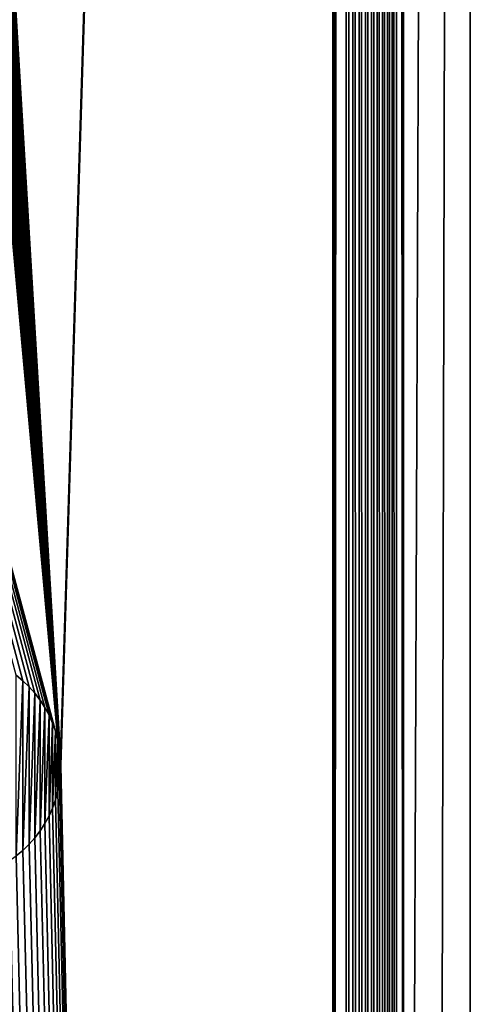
# Model space of a CAD drawing. Extents: x -260 to 260, y -882 to 882.
# Tile 115 of 234: x 238 to 260, y 133 to 183. Entities that reach past the tile are written whole.
import ezdxf

# ---------------------------------------------------------------- set-up
doc = ezdxf.new("R2010")
doc.units = 0
doc.header["$LTSCALE"] = 21.359881
for name, color, linetype in [('1', 7, 'CONTINUOUS'), ('2', 7, 'CONTINUOUS'), ('43', 7, 'CONTINUOUS'), ('56', 7, 'CONTINUOUS'), ('69', 7, 'CONTINUOUS'), ('70', 7, 'CONTINUOUS'), ('71', 7, 'CONTINUOUS')]:
    doc.layers.add(name, color=color, linetype=linetype)

msp = doc.modelspace()

# ---------------------------------------------------------------- linework, layer by layer
at = {"layer": '1', "color": 7, "linetype": 'CONTINUOUS'}
for points in [[(253.525, 812.5), (-253.525, 0), (253.525, 0), (253.525, 812.5)], [(-253.525, 0), (253.525, 812.5), (116.582, 650.819), (-253.525, 0)]]:
    msp.add_3dface(points, dxfattribs=at)
at = {"layer": '2', "color": 7, "linetype": 'CONTINUOUS'}
for points in [[(212.474, 600.801, -9), (260.487, 812.5, -9), (239.733, 145.44, -9), (212.474, 600.801, -9)], [(239.733, 145.44, -9), (260.487, 812.5, -9), (239.75, 145, -9), (239.733, 145.44, -9)], [(260.487, 812.5, -9), (260.487, -812.5, -9), (239.75, 145, -9), (260.487, 812.5, -9)], [(212.5, 600, -9), (212.474, 600.801, -9), (239.733, 145.44, -9), (212.5, 600, -9)], [(212.474, 599.199, -9), (212.5, 600, -9), (239.733, 145.44, -9), (212.474, 599.199, -9)], [(212.397, 598.402, -9), (212.474, 599.199, -9), (239.733, 145.44, -9), (212.397, 598.402, -9)], [(212.27, 597.611, -9), (212.397, 598.402, -9), (239.733, 145.44, -9), (212.27, 597.611, -9)], [(212.091, 596.83, -9), (212.27, 597.611, -9), (239.733, 145.44, -9), (212.091, 596.83, -9)], [(211.863, 596.061, -9), (212.091, 596.83, -9), (239.733, 145.44, -9), (211.863, 596.061, -9)], [(211.587, 595.309, -9), (211.863, 596.061, -9), (239.733, 145.44, -9), (211.587, 595.309, -9)], [(211.262, 594.576, -9), (211.587, 595.309, -9), (239.733, 145.44, -9), (211.262, 594.576, -9)], [(210.892, 593.866, -9), (211.262, 594.576, -9), (239.733, 145.44, -9), (210.892, 593.866, -9)], [(210.476, 593.181, -9), (210.892, 593.866, -9), (239.733, 145.44, -9), (210.476, 593.181, -9)], [(210.018, 592.524, -9), (210.476, 593.181, -9), (239.733, 145.44, -9), (210.018, 592.524, -9)], [(209.518, 591.897, -9), (210.018, 592.524, -9), (239.733, 145.44, -9), (209.518, 591.897, -9)], [(208.979, 591.304, -9), (209.518, 591.897, -9), (239.733, 145.44, -9), (208.979, 591.304, -9)], [(208.404, 590.747, -9), (208.979, 591.304, -9), (239.733, 145.44, -9), (208.404, 590.747, -9)], [(207.794, 590.227, -9), (208.404, 590.747, -9), (239.733, 145.44, -9), (207.794, 590.227, -9)], [(207.152, 589.748, -9), (207.794, 590.227, -9), (239.733, 145.44, -9), (207.152, 589.748, -9)], [(205.782, 588.918, -9), (206.48, 589.311, -9), (239.733, 145.44, -9), (205.782, 588.918, -9)], [(206.48, 589.311, -9), (207.152, 589.748, -9), (239.733, 145.44, -9), (206.48, 589.311, -9)], [(205.06, 588.57, -9), (205.782, 588.918, -9), (239.733, 145.44, -9), (205.06, 588.57, -9)], [(204.317, 588.269, -9), (205.06, 588.57, -9), (239.733, 145.44, -9), (204.317, 588.269, -9)], [(201.995, 587.66, -9), (202.782, 587.813, -9), (239.733, 145.44, -9), (201.995, 587.66, -9)], [(202.782, 587.813, -9), (203.557, 588.017, -9), (239.733, 145.44, -9), (202.782, 587.813, -9)], [(203.557, 588.017, -9), (204.317, 588.269, -9), (239.733, 145.44, -9), (203.557, 588.017, -9)], [(136.739, 529, -9), (199.599, 587.506, -9), (239.599, 146.31, -9), (136.739, 529, -9)], [(199.599, 587.506, -9), (200.401, 587.506, -9), (239.733, 145.44, -9), (199.599, 587.506, -9)], [(239.599, 146.31, -9), (199.599, 587.506, -9), (239.683, 145.878, -9), (239.599, 146.31, -9)], [(239.683, 145.878, -9), (199.599, 587.506, -9), (239.733, 145.44, -9), (239.683, 145.878, -9)], [(200.401, 587.506, -9), (201.2, 587.558, -9), (239.733, 145.44, -9), (200.401, 587.506, -9)], [(201.2, 587.558, -9), (201.995, 587.66, -9), (239.733, 145.44, -9), (201.2, 587.558, -9)], [(237.486, 149.573, -9), (136.739, 529, -9), (237.826, 149.293, -9), (237.486, 149.573, -9)], [(237.826, 149.293, -9), (136.739, 529, -9), (238.143, 148.987, -9), (237.826, 149.293, -9)], [(238.143, 148.987, -9), (136.739, 529, -9), (238.436, 148.658, -9), (238.143, 148.987, -9)], [(238.436, 148.658, -9), (136.739, 529, -9), (238.703, 148.308, -9), (238.436, 148.658, -9)], [(238.703, 148.308, -9), (136.739, 529, -9), (238.943, 147.938, -9), (238.703, 148.308, -9)], [(238.943, 147.938, -9), (136.739, 529, -9), (239.153, 147.551, -9), (238.943, 147.938, -9)], [(239.153, 147.551, -9), (136.739, 529, -9), (239.333, 147.149, -9), (239.153, 147.551, -9)], [(239.333, 147.149, -9), (136.739, 529, -9), (239.482, 146.735, -9), (239.333, 147.149, -9)], [(239.482, 146.735, -9), (136.739, 529, -9), (239.599, 146.31, -9), (239.482, 146.735, -9)], [(239.75, 145, -9), (260.487, -812.5, -9), (239.733, 144.56, -9), (239.75, 145, -9)], [(239.683, 144.122, -9), (260.487, -812.5, -9), (239.599, 143.69, -9), (239.683, 144.122, -9)], [(239.733, 144.56, -9), (260.487, -812.5, -9), (239.683, 144.122, -9), (239.733, 144.56, -9)], [(239.599, 143.69, -9), (260.487, -812.5, -9), (239.482, 143.265, -9), (239.599, 143.69, -9)], [(239.482, 143.265, -9), (260.487, -812.5, -9), (239.333, 142.851, -9), (239.482, 143.265, -9)], [(239.333, 142.851, -9), (260.487, -812.5, -9), (239.153, 142.449, -9), (239.333, 142.851, -9)], [(239.153, 142.449, -9), (260.487, -812.5, -9), (238.943, 142.062, -9), (239.153, 142.449, -9)], [(238.703, 141.692, -9), (260.487, -812.5, -9), (238.436, 141.342, -9), (238.703, 141.692, -9)], [(238.943, 142.062, -9), (260.487, -812.5, -9), (238.703, 141.692, -9), (238.943, 142.062, -9)], [(238.436, 141.342, -9), (260.487, -812.5, -9), (238.143, 141.013, -9), (238.436, 141.342, -9)], [(237.826, 140.707, -9), (260.487, -812.5, -9), (237.486, 140.427, -9), (237.826, 140.707, -9)], [(238.143, 141.013, -9), (260.487, -812.5, -9), (237.826, 140.707, -9), (238.143, 141.013, -9)], [(237.126, 140.174, -9), (260.487, -812.5, -9), (236.747, 139.949, -9), (237.126, 140.174, -9)], [(237.486, 140.427, -9), (260.487, -812.5, -9), (237.126, 140.174, -9), (237.486, 140.427, -9)], [(236.747, 139.949, -9), (260.487, -812.5, -9), (236.352, 139.753, -9), (236.747, 139.949, -9)], [(260.487, -812.5, -9), (237.5, 85, -9), (236.352, 139.753, -9), (260.487, -812.5, -9)]]:
    msp.add_3dface(points, dxfattribs=at)
at = {"layer": '43', "color": 7, "linetype": 'CONTINUOUS'}
for points in [[(260.487, -812.5, -9), (260.487, 812.5, -9), (257.104, -812.5, -2.215), (260.487, -812.5, -9)], [(257.104, -812.5, -2.215), (260.487, 812.5, -9), (257.104, 0, -2.215), (257.104, -812.5, -2.215)], [(257.104, 0, -2.215), (260.487, 812.5, -9), (257.104, 812.5, -2.215), (257.104, 0, -2.215)]]:
    msp.add_3dface(points, dxfattribs=at)
at = {"layer": '56', "color": 7, "linetype": 'CONTINUOUS'}
for points in [[(253.525, 812.5), (253.525, 0), (253.862, 812.5, -0.014), (253.525, 812.5)], [(254.2, -812.5, -0.057), (254.2, 812.5, -0.057), (253.525, 0), (254.2, -812.5, -0.057)], [(253.862, 812.5, -0.014), (253.525, 0), (253.865, 812.5, -0.015), (253.862, 812.5, -0.014)], [(253.865, 812.5, -0.015), (253.525, 0), (254.2, 812.5, -0.057), (253.865, 812.5, -0.015)], [(254.2, -812.5, -0.057), (254.203, -812.5, -0.058), (254.2, 812.5, -0.057), (254.2, -812.5, -0.057)], [(254.203, -812.5, -0.058), (254.534, -812.5, -0.129), (254.203, 812.5, -0.058), (254.203, -812.5, -0.058)], [(254.203, 812.5, -0.058), (254.534, -812.5, -0.129), (254.534, 812.5, -0.129), (254.203, 812.5, -0.058)], [(254.534, -812.5, -0.129), (254.86, -812.5, -0.229), (254.534, 812.5, -0.129), (254.534, -812.5, -0.129)], [(254.534, 812.5, -0.129), (254.86, -812.5, -0.229), (254.86, 812.5, -0.229), (254.534, 812.5, -0.129)], [(254.86, -812.5, -0.229), (255.176, -812.5, -0.357), (254.86, 812.5, -0.229), (254.86, -812.5, -0.229)], [(254.86, 812.5, -0.229), (255.176, -812.5, -0.357), (255.176, 812.5, -0.357), (254.86, 812.5, -0.229)], [(255.176, -812.5, -0.357), (255.481, -812.5, -0.511), (255.176, 812.5, -0.357), (255.176, -812.5, -0.357)], [(255.176, 812.5, -0.357), (255.481, -812.5, -0.511), (255.481, 812.5, -0.511), (255.176, 812.5, -0.357)], [(255.481, -812.5, -0.511), (255.771, -812.5, -0.69), (255.481, 812.5, -0.511), (255.481, -812.5, -0.511)], [(255.481, 812.5, -0.511), (255.771, -812.5, -0.69), (255.771, 812.5, -0.69), (255.481, 812.5, -0.511)], [(255.771, -812.5, -0.69), (256.045, -812.5, -0.894), (255.771, 812.5, -0.69), (255.771, -812.5, -0.69)], [(255.771, 812.5, -0.69), (256.045, -812.5, -0.894), (256.045, 812.5, -0.894), (255.771, 812.5, -0.69)], [(256.045, -812.5, -0.894), (256.301, -812.5, -1.12), (256.045, 812.5, -0.894), (256.045, -812.5, -0.894)], [(256.045, 812.5, -0.894), (256.301, -812.5, -1.12), (256.301, 812.5, -1.12), (256.045, 812.5, -0.894)], [(256.301, -812.5, -1.12), (256.536, -812.5, -1.367), (256.301, 812.5, -1.12), (256.301, -812.5, -1.12)], [(256.301, 812.5, -1.12), (256.536, -812.5, -1.367), (256.536, 812.5, -1.367), (256.301, 812.5, -1.12)], [(256.536, -812.5, -1.367), (256.75, -812.5, -1.633), (256.536, 812.5, -1.367), (256.536, -812.5, -1.367)], [(256.536, 812.5, -1.367), (256.75, -812.5, -1.633), (256.75, 812.5, -1.633), (256.536, 812.5, -1.367)], [(256.939, 812.5, -1.917), (256.75, 812.5, -1.633), (257.104, 0, -2.215), (256.939, 812.5, -1.917)], [(256.75, 812.5, -1.633), (256.75, -812.5, -1.633), (257.104, 0, -2.215), (256.75, 812.5, -1.633)], [(257.104, 0, -2.215), (257.104, 812.5, -2.215), (256.939, 812.5, -1.917), (257.104, 0, -2.215)]]:
    msp.add_3dface(points, dxfattribs=at)
at = {"layer": '69', "color": 7, "linetype": 'CONTINUOUS'}
for points in [[(237.826, 149.293, -18.5), (237.486, 140.427, -18.5), (237.486, 149.573, -18.5), (237.826, 149.293, -18.5)], [(237.826, 140.707, -18.5), (237.486, 140.427, -18.5), (237.826, 149.293, -18.5), (237.826, 140.707, -18.5)], [(238.143, 148.987, -18.5), (237.826, 140.707, -18.5), (237.826, 149.293, -18.5), (238.143, 148.987, -18.5)], [(238.143, 141.013, -18.5), (237.826, 140.707, -18.5), (238.143, 148.987, -18.5), (238.143, 141.013, -18.5)], [(238.436, 148.658, -18.5), (238.143, 141.013, -18.5), (238.143, 148.987, -18.5), (238.436, 148.658, -18.5)], [(238.436, 141.342, -18.5), (238.143, 141.013, -18.5), (238.436, 148.658, -18.5), (238.436, 141.342, -18.5)], [(238.703, 148.308, -18.5), (238.436, 141.342, -18.5), (238.436, 148.658, -18.5), (238.703, 148.308, -18.5)], [(238.703, 141.692, -18.5), (238.436, 141.342, -18.5), (238.703, 148.308, -18.5), (238.703, 141.692, -18.5)], [(238.943, 147.938, -18.5), (238.703, 141.692, -18.5), (238.703, 148.308, -18.5), (238.943, 147.938, -18.5)], [(238.943, 142.062, -18.5), (238.703, 141.692, -18.5), (238.943, 147.938, -18.5), (238.943, 142.062, -18.5)], [(239.153, 147.551, -18.5), (238.943, 142.062, -18.5), (238.943, 147.938, -18.5), (239.153, 147.551, -18.5)], [(239.153, 142.449, -18.5), (238.943, 142.062, -18.5), (239.153, 147.551, -18.5), (239.153, 142.449, -18.5)], [(239.333, 147.149, -18.5), (239.153, 142.449, -18.5), (239.153, 147.551, -18.5), (239.333, 147.149, -18.5)], [(239.333, 142.851, -18.5), (239.153, 142.449, -18.5), (239.333, 147.149, -18.5), (239.333, 142.851, -18.5)], [(239.482, 146.735, -18.5), (239.333, 142.851, -18.5), (239.333, 147.149, -18.5), (239.482, 146.735, -18.5)], [(239.482, 143.265, -18.5), (239.333, 142.851, -18.5), (239.482, 146.735, -18.5), (239.482, 143.265, -18.5)], [(239.599, 146.31, -18.5), (239.482, 143.265, -18.5), (239.482, 146.735, -18.5), (239.599, 146.31, -18.5)], [(239.599, 143.69, -18.5), (239.482, 143.265, -18.5), (239.599, 146.31, -18.5), (239.599, 143.69, -18.5)], [(239.683, 145.878, -18.5), (239.599, 143.69, -18.5), (239.599, 146.31, -18.5), (239.683, 145.878, -18.5)], [(239.683, 144.122, -18.5), (239.599, 143.69, -18.5), (239.683, 145.878, -18.5), (239.683, 144.122, -18.5)], [(239.733, 145.44, -18.5), (239.683, 144.122, -18.5), (239.683, 145.878, -18.5), (239.733, 145.44, -18.5)], [(239.733, 144.56, -18.5), (239.683, 144.122, -18.5), (239.733, 145.44, -18.5), (239.733, 144.56, -18.5)], [(239.75, 145, -18.5), (239.733, 144.56, -18.5), (239.733, 145.44, -18.5), (239.75, 145, -18.5)]]:
    msp.add_3dface(points, dxfattribs=at)
at = {"layer": '70', "color": 7, "linetype": 'CONTINUOUS'}
for points in [[(237.486, 149.573, -9), (237.826, 149.293, -9), (237.486, 149.573, -18.5), (237.486, 149.573, -9)], [(237.826, 149.293, -9), (237.826, 149.293, -18.5), (237.486, 149.573, -18.5), (237.826, 149.293, -9)], [(237.826, 149.293, -9), (238.143, 148.987, -9), (237.826, 149.293, -18.5), (237.826, 149.293, -9)], [(238.143, 148.987, -9), (238.143, 148.987, -18.5), (237.826, 149.293, -18.5), (238.143, 148.987, -9)], [(238.143, 148.987, -9), (238.436, 148.658, -9), (238.143, 148.987, -18.5), (238.143, 148.987, -9)], [(238.436, 148.658, -9), (238.436, 148.658, -18.5), (238.143, 148.987, -18.5), (238.436, 148.658, -9)], [(238.436, 148.658, -9), (238.703, 148.308, -9), (238.436, 148.658, -18.5), (238.436, 148.658, -9)], [(238.703, 148.308, -9), (238.703, 148.308, -18.5), (238.436, 148.658, -18.5), (238.703, 148.308, -9)], [(238.703, 148.308, -9), (238.943, 147.938, -9), (238.703, 148.308, -18.5), (238.703, 148.308, -9)], [(238.943, 147.938, -9), (238.943, 147.938, -18.5), (238.703, 148.308, -18.5), (238.943, 147.938, -9)], [(238.943, 147.938, -9), (239.153, 147.551, -9), (238.943, 147.938, -18.5), (238.943, 147.938, -9)], [(239.153, 147.551, -9), (239.153, 147.551, -18.5), (238.943, 147.938, -18.5), (239.153, 147.551, -9)], [(239.153, 147.551, -9), (239.333, 147.149, -9), (239.153, 147.551, -18.5), (239.153, 147.551, -9)], [(239.333, 147.149, -9), (239.333, 147.149, -18.5), (239.153, 147.551, -18.5), (239.333, 147.149, -9)], [(239.333, 147.149, -9), (239.482, 146.735, -9), (239.333, 147.149, -18.5), (239.333, 147.149, -9)], [(239.482, 146.735, -9), (239.482, 146.735, -18.5), (239.333, 147.149, -18.5), (239.482, 146.735, -9)], [(239.482, 146.735, -9), (239.599, 146.31, -9), (239.482, 146.735, -18.5), (239.482, 146.735, -9)], [(239.599, 146.31, -9), (239.599, 146.31, -18.5), (239.482, 146.735, -18.5), (239.599, 146.31, -9)], [(239.599, 146.31, -9), (239.683, 145.878, -9), (239.599, 146.31, -18.5), (239.599, 146.31, -9)], [(239.683, 145.878, -9), (239.683, 145.878, -18.5), (239.599, 146.31, -18.5), (239.683, 145.878, -9)], [(239.683, 145.878, -9), (239.733, 145.44, -9), (239.683, 145.878, -18.5), (239.683, 145.878, -9)], [(239.733, 145.44, -9), (239.733, 145.44, -18.5), (239.683, 145.878, -18.5), (239.733, 145.44, -9)], [(239.733, 145.44, -9), (239.75, 145, -9), (239.733, 145.44, -18.5), (239.733, 145.44, -9)], [(239.75, 145, -9), (239.75, 145, -18.5), (239.733, 145.44, -18.5), (239.75, 145, -9)]]:
    msp.add_3dface(points, dxfattribs=at)
at = {"layer": '71', "color": 7, "linetype": 'CONTINUOUS'}
for points in [[(239.75, 145, -9), (239.733, 144.56, -9), (239.75, 145, -18.5), (239.75, 145, -9)], [(239.733, 144.56, -9), (239.733, 144.56, -18.5), (239.75, 145, -18.5), (239.733, 144.56, -9)], [(239.683, 144.122, -9), (239.599, 143.69, -9), (239.683, 144.122, -18.5), (239.683, 144.122, -9)], [(239.599, 143.69, -9), (239.599, 143.69, -18.5), (239.683, 144.122, -18.5), (239.599, 143.69, -9)], [(239.733, 144.56, -9), (239.683, 144.122, -9), (239.733, 144.56, -18.5), (239.733, 144.56, -9)], [(239.683, 144.122, -9), (239.683, 144.122, -18.5), (239.733, 144.56, -18.5), (239.683, 144.122, -9)], [(239.599, 143.69, -9), (239.482, 143.265, -9), (239.599, 143.69, -18.5), (239.599, 143.69, -9)], [(239.482, 143.265, -9), (239.482, 143.265, -18.5), (239.599, 143.69, -18.5), (239.482, 143.265, -9)], [(239.482, 143.265, -9), (239.333, 142.851, -9), (239.482, 143.265, -18.5), (239.482, 143.265, -9)], [(239.333, 142.851, -9), (239.333, 142.851, -18.5), (239.482, 143.265, -18.5), (239.333, 142.851, -9)], [(239.333, 142.851, -9), (239.153, 142.449, -9), (239.333, 142.851, -18.5), (239.333, 142.851, -9)], [(239.153, 142.449, -9), (239.153, 142.449, -18.5), (239.333, 142.851, -18.5), (239.153, 142.449, -9)], [(239.153, 142.449, -9), (238.943, 142.062, -9), (239.153, 142.449, -18.5), (239.153, 142.449, -9)], [(238.943, 142.062, -9), (238.943, 142.062, -18.5), (239.153, 142.449, -18.5), (238.943, 142.062, -9)], [(238.703, 141.692, -9), (238.436, 141.342, -9), (238.703, 141.692, -18.5), (238.703, 141.692, -9)], [(238.436, 141.342, -9), (238.436, 141.342, -18.5), (238.703, 141.692, -18.5), (238.436, 141.342, -9)], [(238.943, 142.062, -9), (238.703, 141.692, -9), (238.943, 142.062, -18.5), (238.943, 142.062, -9)], [(238.703, 141.692, -9), (238.703, 141.692, -18.5), (238.943, 142.062, -18.5), (238.703, 141.692, -9)], [(238.436, 141.342, -9), (238.143, 141.013, -9), (238.436, 141.342, -18.5), (238.436, 141.342, -9)], [(238.143, 141.013, -9), (238.143, 141.013, -18.5), (238.436, 141.342, -18.5), (238.143, 141.013, -9)], [(237.826, 140.707, -9), (237.486, 140.427, -9), (237.826, 140.707, -18.5), (237.826, 140.707, -9)], [(237.486, 140.427, -9), (237.486, 140.427, -18.5), (237.826, 140.707, -18.5), (237.486, 140.427, -9)], [(238.143, 141.013, -9), (237.826, 140.707, -9), (238.143, 141.013, -18.5), (238.143, 141.013, -9)], [(237.826, 140.707, -9), (237.826, 140.707, -18.5), (238.143, 141.013, -18.5), (237.826, 140.707, -9)]]:
    msp.add_3dface(points, dxfattribs=at)

doc.saveas('drawing.dxf')
